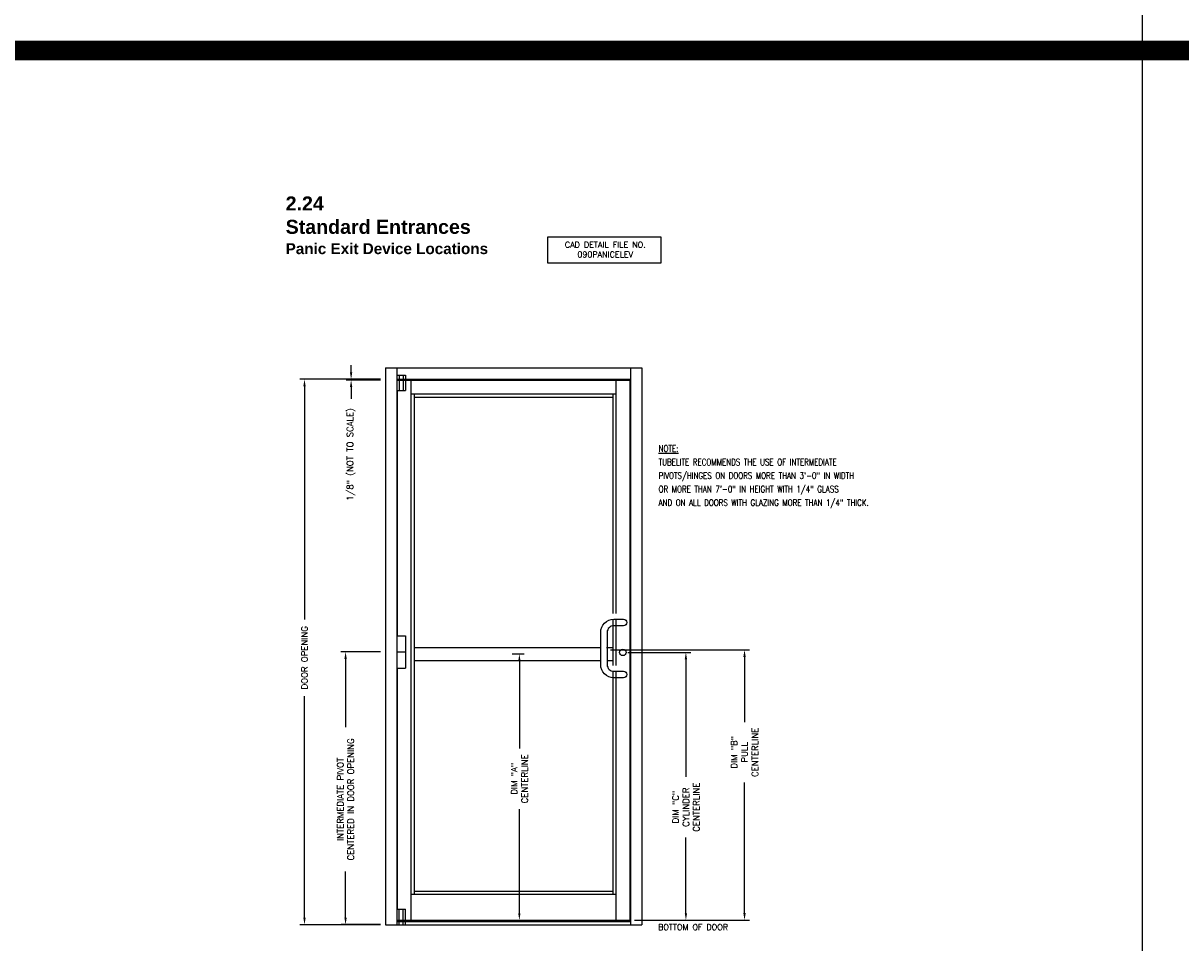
# Model space of a CAD drawing. Extents: x 0 to 123, y 0 to 90.
# Tile 11 of 59: x 45 to 60, y 33 to 45. Entities that reach past the tile are written whole.
import ezdxf
from ezdxf.enums import TextEntityAlignment as Align

# ---------------------------------------------------------------- set-up
doc = ezdxf.new("R2010")
doc.units = 0
doc.header["$MEASUREMENT"] = 0
doc.header["$PDMODE"] = 3
doc.layers.get('DEFPOINTS').update_dxf_attribs({"linetype": 'CONTINUOUS'})
for name, color, linetype in [('R-ANNO-DIMS', 3, 'CONTINUOUS'), ('R-ANNO-TEXT', 6, 'CONTINUOUS'), ('R-DET3', 5, 'CONTINUOUS'), ('R-OTLN', 1, 'CONTINUOUS'), ('TITLE', 7, 'CONTINUOUS')]:
    doc.layers.add(name, color=color, linetype=linetype)
doc.styles.get("Standard").update_dxf_attribs({"font": 'simplex'})
doc.dimstyles.new('1X', dxfattribs={"dimscale": 0, "dimtxt": 0.08, "dimasz": 0.09, "dimexe": 0.062, "dimexo": 0.062, "dimgap": 0.045, "dimtad": 0, "dimdec": 4, "dimzin": 4, "dimtxsty": 'STANDARD', "dimcen": 0, "dimazin": 3, "dimtp": 0.02, "dimtfac": 1, "dimtdec": 4, "dimtofl": 0, "dimtmove": 0, "dimatfit": 3, "dimtolj": 1, "dimtzin": 4})

# ---------------------------------------------------------------- blocks, each defined once
blk = doc.blocks.new('*D100')
at = {"layer": 'DEFPOINTS', "color": 0}
for p in [(48.899, 40.65), (49.339, 40.66), (49.339, 40.65)]:
    blk.add_point(p, dxfattribs=at)
at = {"layer": 'R-ANNO-DIMS', "color": 0}
for p, q in [((48.899, 40.75), (48.899, 40.84)), ((49.277, 40.66), (48.837, 40.66)), ((49.277, 40.65), (48.837, 40.65)), ((48.899, 40.56), (48.899, 40.41))]:
    blk.add_line(p, q, dxfattribs=at)
for points in [[(48.884, 40.75), (48.914, 40.75), (48.899, 40.66)], [(48.884, 40.56), (48.914, 40.56), (48.899, 40.65)]]:
    blk.add_solid(points, dxfattribs=at)
at = {"layer": 'R-ANNO-DIMS', "color": 0, "insert": (48.899, 39.694), "char_height": 0.08, "attachment_point": 5, "rotation": 90}
blk.add_mtext('\\A1;1/8" (NOT TO SCALE)', dxfattribs=at)
blk = doc.blocks.new('*D101')
at = {"layer": 'DEFPOINTS', "color": 0}
for p in [(48.301, 40.66), (49.339, 40.66), (49.339, 33.66)]:
    blk.add_point(p, dxfattribs=at)
at = {"layer": 'R-ANNO-DIMS', "color": 0}
for p, q in [((49.277, 40.66), (48.239, 40.66)), ((48.301, 40.57), (48.301, 37.576)), ((48.301, 33.75), (48.301, 36.594)), ((49.277, 33.66), (48.239, 33.66))]:
    blk.add_line(p, q, dxfattribs=at)
for points in [[(48.286, 40.57), (48.316, 40.57), (48.301, 40.66)], [(48.286, 33.75), (48.316, 33.75), (48.301, 33.66)]]:
    blk.add_solid(points, dxfattribs=at)
at = {"layer": 'R-ANNO-DIMS', "color": 0, "insert": (48.301, 37.085), "char_height": 0.08, "attachment_point": 5, "rotation": 90}
blk.add_mtext('\\A1;DOOR OPENING', dxfattribs=at)
blk = doc.blocks.new('*D102')
at = {"layer": 'DEFPOINTS', "color": 0}
for p in [(48.828, 37.16), (49.339, 37.16), (49.339, 33.66)]:
    blk.add_point(p, dxfattribs=at)
at = {"layer": 'R-ANNO-DIMS', "color": 0}
for p, q in [((49.277, 37.16), (48.766, 37.16)), ((48.828, 37.07), (48.828, 36.193)), ((48.828, 33.75), (48.828, 34.343)), ((49.277, 33.66), (48.766, 33.66))]:
    blk.add_line(p, q, dxfattribs=at)
for points in [[(48.813, 37.07), (48.843, 37.07), (48.828, 37.16)], [(48.813, 33.75), (48.843, 33.75), (48.828, 33.66)]]:
    blk.add_solid(points, dxfattribs=at)
at = {"layer": 'R-ANNO-DIMS', "color": 0, "insert": (48.828, 35.268), "char_height": 0.08, "attachment_point": 5, "rotation": 90}
blk.add_mtext('\\A1;INTERMEDIATE PIVOT\\PCENTERED IN DOOR OPENING', dxfattribs=at)
blk = doc.blocks.new('*D98')
at = {"layer": 'DEFPOINTS', "color": 0}
for p in [(52.165, 37.187), (53.947, 37.187), (52.472, 33.718)]:
    blk.add_point(p, dxfattribs=at)
at = {"layer": 'R-ANNO-DIMS', "color": 0}
for p, q in [((52.227, 37.187), (54.009, 37.187)), ((53.947, 37.097), (53.947, 36.26)), ((53.947, 33.808), (53.947, 35.484)), ((52.534, 33.718), (54.009, 33.718))]:
    blk.add_line(p, q, dxfattribs=at)
for points in [[(53.932, 37.097), (53.962, 37.097), (53.947, 37.187)], [(53.932, 33.808), (53.962, 33.808), (53.947, 33.718)]]:
    blk.add_solid(points, dxfattribs=at)
at = {"layer": 'R-ANNO-DIMS', "color": 0, "insert": (53.947, 35.872), "char_height": 0.08, "attachment_point": 5, "rotation": 90}
blk.add_mtext('\\A1;DIM "B"\\PPULL\\PCENTERLINE', dxfattribs=at)
blk = doc.blocks.new('*D103')
at = {"layer": 'DEFPOINTS', "color": 0}
for p in [(52.386, 37.155), (53.195, 37.155), (52.474, 33.717)]:
    blk.add_point(p, dxfattribs=at)
at = {"layer": 'R-ANNO-DIMS', "color": 0}
for p, q in [((52.448, 37.155), (53.257, 37.155)), ((53.195, 37.065), (53.195, 35.556)), ((53.195, 33.807), (53.195, 34.78)), ((52.536, 33.717), (53.257, 33.717))]:
    blk.add_line(p, q, dxfattribs=at)
for points in [[(53.18, 37.065), (53.21, 37.065), (53.195, 37.155)], [(53.18, 33.807), (53.21, 33.807), (53.195, 33.717)]]:
    blk.add_solid(points, dxfattribs=at)
at = {"layer": 'R-ANNO-DIMS', "color": 0, "insert": (53.195, 35.168), "char_height": 0.08, "attachment_point": 5, "rotation": 90}
blk.add_mtext('\\A1;DIM "C"\\PCYLINDER\\PCENTERLINE', dxfattribs=at)
blk = doc.blocks.new('*D99')
at = {"layer": 'DEFPOINTS', "color": 0}
for p in [(50.902, 37.134), (50.902, 33.717), (51.058, 33.717)]:
    blk.add_point(p, dxfattribs=at)
at = {"layer": 'R-ANNO-DIMS', "color": 0}
for p, q in [((50.964, 37.134), (51.12, 37.134)), ((51.058, 37.044), (51.058, 35.919)), ((51.058, 33.807), (51.058, 35.144)), ((50.964, 33.717), (51.12, 33.717))]:
    blk.add_line(p, q, dxfattribs=at)
for points in [[(51.043, 37.044), (51.073, 37.044), (51.058, 37.134)], [(51.043, 33.807), (51.073, 33.807), (51.058, 33.717)]]:
    blk.add_solid(points, dxfattribs=at)
at = {"layer": 'R-ANNO-DIMS', "color": 0, "insert": (51.058, 35.532), "char_height": 0.08, "attachment_point": 5, "rotation": 90}
blk.add_mtext('\\A1;DIM "A"\\PCENTERLINE', dxfattribs=at)
blk = doc.blocks.new('DOOR')
at = {"layer": 'R-OTLN'}
for p, q in [((49.339, 40.806), (52.631, 40.806)), ((49.339, 40.806), (49.339, 33.66)), ((49.485, 40.806), (49.485, 33.66)), ((49.485, 40.712), (49.599, 40.712)), ((49.516, 40.712), (49.516, 40.66)), ((49.568, 40.712), (49.568, 40.66)), ((49.599, 40.712), (49.599, 40.66)), ((52.485, 40.806), (52.485, 33.66)), ((52.631, 40.806), (52.631, 33.66)), ((49.485, 40.66), (52.485, 40.66)), ((49.485, 40.65), (52.474, 40.65)), ((49.516, 40.65), (49.516, 40.514)), ((49.568, 40.65), (49.568, 40.514)), ((49.599, 40.65), (49.599, 40.514)), ((49.667, 40.65), (49.667, 33.717)), ((52.297, 40.65), (52.297, 37.655)), ((52.474, 40.65), (52.474, 33.717)), ((49.485, 40.514), (49.599, 40.514)), ((49.49, 40.514), (49.49, 37.369)), ((49.667, 40.473), (52.297, 40.473)), ((49.709, 40.473), (49.709, 34.051)), ((49.709, 40.431), (52.256, 40.431)), ((52.256, 40.473), (52.256, 37.655)), ((52.256, 37.571), (52.256, 36.988)), ((52.297, 37.572), (52.297, 36.988)), ((49.485, 37.369), (49.599, 37.369)), ((49.599, 37.369), (49.599, 36.952)), ((49.485, 37.16), (49.599, 37.16)), ((49.709, 37.217), (52.094, 37.217)), ((52.178, 37.217), (52.256, 37.217)), ((49.709, 37.051), (52.095, 37.051)), ((52.18, 37.051), (52.256, 37.051)), ((49.485, 36.952), (49.599, 36.952)), ((49.49, 36.952), (49.49, 33.858)), ((52.256, 36.905), (52.256, 34.051)), ((52.297, 36.905), (52.297, 33.717)), ((49.667, 34.051), (52.297, 34.051)), ((49.709, 34.092), (52.256, 34.092)), ((49.485, 33.858), (49.599, 33.858)), ((49.516, 33.717), (49.516, 33.858)), ((49.568, 33.717), (49.568, 33.858)), ((49.599, 33.717), (49.599, 33.858)), ((49.339, 33.66), (52.631, 33.66)), ((49.485, 33.717), (52.474, 33.717)), ((49.485, 33.702), (52.485, 33.702)), ((49.485, 33.66), (49.599, 33.66)), ((49.516, 33.66), (49.516, 33.702)), ((49.568, 33.66), (49.568, 33.702)), ((49.599, 33.66), (49.599, 33.702))]:
    blk.add_line(p, q, dxfattribs=at)
blk.add_lwpolyline([(52.185, 36.996, 0.414214), (52.269, 36.913), (52.394, 36.913, -1), (52.394, 36.83), (52.269, 36.83, -0.414214), (52.102, 36.996), (52.102, 37.413, -0.414214), (52.269, 37.58), (52.394, 37.58, -1), (52.394, 37.496), (52.269, 37.496, 0.414214), (52.185, 37.413)], format="xyb", close=True, dxfattribs=at)
blk.add_circle((52.386, 37.155), 0.0417, dxfattribs=at)

msp = doc.modelspace()

# ---------------------------------------------------------------- linework, layer by layer
at = {"layer": 'R-ANNO-DIMS'}
msp.add_line((49.2764663, 33.6601853), (48.7717308, 33.6601853), dxfattribs=at)
at = {"layer": 'R-ANNO-TEXT'}
msp.add_lwpolyline([(51.423736, 42.4904038), (52.875216, 42.4904038), (52.875216, 42.148341), (51.423736, 42.148341)], close=True, dxfattribs=at)
at = {"layer": 'TITLE'}
msp.add_line((59.0492749, 89.8789502), (59.0492749, 14.8789502), dxfattribs=at)
at = {"layer": 'TITLE', "const_width": 0.25}
msp.add_lwpolyline([(0.25, 44.8789502), (122.9080005, 44.8789502)], dxfattribs=at)

# ---------------------------------------------------------------- block references
at = {"layer": 'R-DET3'}
msp.add_blockref('DOOR', (0, 0), dxfattribs=at)

# ---------------------------------------------------------------- texts
at = {"layer": 'R-ANNO-TEXT', "width": 0.8}
for s, height, p in [('%%UNOTE:', 0.08333333, (52.8440097, 39.7289668)), ('TUBELITE RECOMMENDS THE USE OF INTERMEDIATE', 0.083333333, (52.8440097, 39.5553557)), ('PIVOTS/HINGES ON DOORS MORE THAN 3\'-0" IN WIDTH', 0.083333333, (52.8440097, 39.3817446)), ('OR MORE THAN 7\'-0" IN HEIGHT WITH 1/4" GLASS', 0.083333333, (52.8440097, 39.2081335)), ('AND ON ALL DOORS WITH GLAZING MORE THAN 1/4" THICK.', 0.083333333, (52.8440097, 39.0345224))]:
    msp.add_text(s, height=height, dxfattribs=at).set_placement(p)
at = {"layer": 'R-ANNO-TEXT'}
msp.add_text('BOTTOM OF DOOR', height=0.075, dxfattribs=at).set_placement((53.286951, 33.5909203), align=Align.CENTER)
at = {"layer": 'R-ANNO-TEXT', "insert": (52.1604183, 42.4248211), "char_height": 0.075, "width": 1.875, "attachment_point": 2}
msp.add_mtext('CAD DETAIL FILE NO.\\P090PANICELEV', dxfattribs=at)
at = {"layer": 'TITLE', "insert": (48.0590682, 43.0066336, 6.2106922), "char_height": 0.18, "width": 7.44, "attachment_point": 1}
msp.add_mtext('{\\fArial|b1|i0|c0|p34;2.24\\PStandard Entrances\\P\\H0.7778x;Panic Exit Device Locations}', dxfattribs=at)

# ---------------------------------------------------------------- dimensions: what is measured, and where the dimension line sits
at = {"layer": 'R-ANNO-DIMS'}
for base, p1, p2, text, picture, middle in [((48.8988376, 40.6497687), (49.3389663, 40.6601853), (49.3389663, 40.6497687), '1/8" (NOT TO SCALE)', '*D100', (48.8988376, 39.6944353)), ((48.3014048, 40.6601853), (49.3389663, 33.6601853), (49.3389663, 40.6601853), 'DOOR OPENING', '*D101', (48.3014048, 37.0849308)), ((48.8276788, 37.1601853), (49.3389663, 33.6601853), (49.3389663, 37.1601853), 'INTERMEDIATE PIVOT\\PCENTERED IN DOOR OPENING', '*D102', (48.8276788, 35.2680506)), ((53.9467768, 37.1869411), (52.4723455, 33.7180621), (52.1650538, 37.1869411), 'DIM "B"\\PPULL\\PCENTERLINE', '*D98', (53.9467768, 35.8719124)), ((53.1952678, 37.154977), (52.474383, 33.717477), (52.3858413, 37.154977), 'DIM "C"\\PCYLINDER\\PCENTERLINE', '*D103', (53.1952678, 35.1678789)), ((51.0576104, 33.717477), (50.9021199, 37.1341437), (50.9021199, 33.717477), 'DIM "A"\\PCENTERLINE', '*D99', (51.0576104, 35.5315208))]:
    dim = msp.add_linear_dim(base=base, p1=p1, p2=p2, angle=90, text=text, dimstyle='1X', override={"dimscale": 1, "dimpost": '"'}, dxfattribs=at)
    dim.commit()
    dim.dimension.update_dxf_attribs({"geometry": picture, "text_midpoint": middle, "dimtype": 160})

doc.saveas('drawing.dxf')
